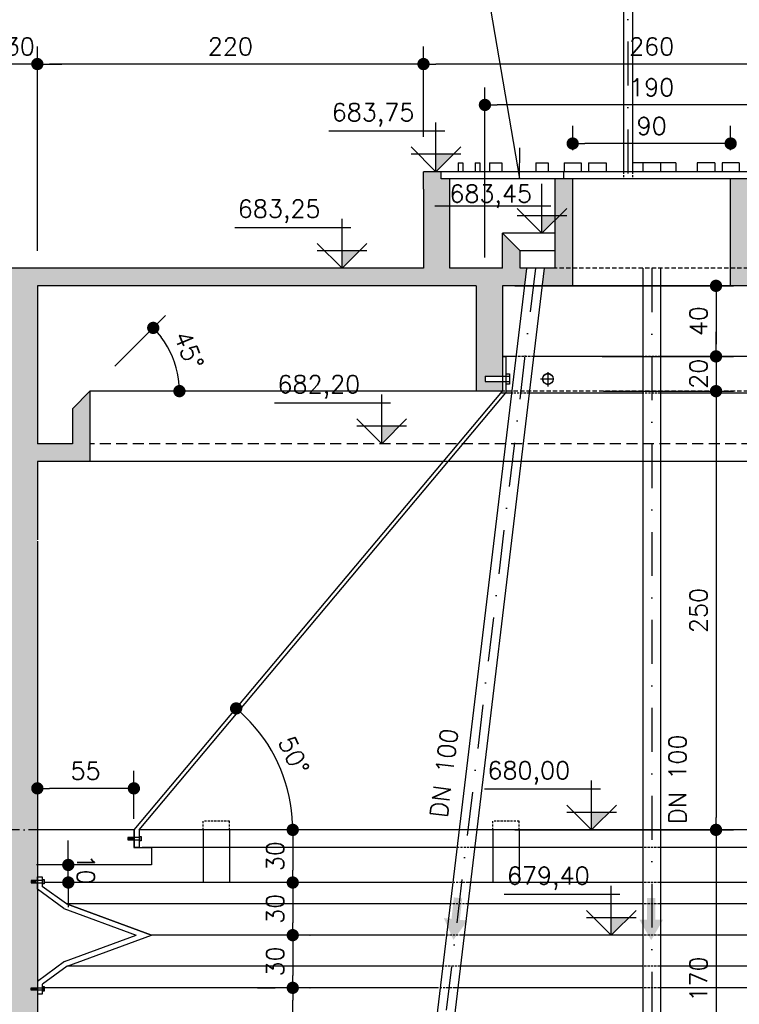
# Model space of a CAD drawing. Extents: x -5331 to -1301, y -1061 to 1809.
# Tile 13 of 25: x -4137 to -3727, y 937 to 1498. Entities that reach past the tile are written whole.
import ezdxf

# ---------------------------------------------------------------- set-up
doc = ezdxf.new("R2010")
doc.units = 0
doc.header["$LTSCALE"] = 10
doc.header["$MEASUREMENT"] = 0
for name, pattern in [('DASHDOT', [1, 0.5, -0.25, 0, -0.25]), ('HIDDEN', [0.375, 0.25, -0.125]), ('HIDDEN2', [0.1875, 0.125, -0.0625])]:
    doc.linetypes.add(name, pattern=pattern)
doc.layers.get('0').update_dxf_attribs({"linetype": 'CONTINUOUS'})
doc.layers.get('DEFPOINTS').update_dxf_attribs({"linetype": 'CONTINUOUS'})
for name, color, linetype in [('ELEVAÇÃO', 2, 'CONTINUOUS'), ('HITA', 150, 'CONTINUOUS'), ('PROJEÇAO', 9, 'HIDDEN')]:
    doc.layers.add(name, color=color, linetype=linetype)
doc.styles.add('ROMANS', font='romans.shx')
doc.dimstyles.new('DIM1', dxfattribs={"dimtxt": 10, "dimasz": 7, "dimexe": 10, "dimexo": 20, "dimgap": 5, "dimtad": 1, "dimdec": 0, "dimzin": 0, "dimdsep": 46, "dimtxsty": 'ROMANS', "dimblk1": 'DOT', "dimblk2": 'DOT', "dimsah": 1, "dimcen": 0, "dimclrd": 9, "dimclre": 9, "dimclrt": 3, "dimadec": 0, "dimazin": 0, "dimtfac": 1e-07, "dimtdec": 0, "dimtix": 1, "dimtmove": 2, "dimatfit": 3, "dimldrblk": 'DOT', "dimfxl": 0, "dimtolj": 1, "dimtzin": 0, "dimlwd": -1, "dimlwe": -1, "dimarcsym": 0})

# ---------------------------------------------------------------- blocks, each defined once
blk = doc.blocks.new('DOT')
at = {"color": 0, "linetype": 'ByBlock'}
blk.add_line((-0.5, 0), (-1, 0), dxfattribs=at)
at = {"color": 0, "linetype": 'ByBlock', "const_width": 0.5}
blk.add_lwpolyline([(-0.25, 0, 1), (0.25, 0, 1)], format="xyb", close=True, dxfattribs=at)
blk = doc.blocks.new('*D7')
at = {"color": 9}
blk.add_arc((-3484.04, 1036.6), 97.49, 134.028, 175.8852, dxfattribs=at)
at = {"layer": 'DEFPOINTS', "color": 0}
for p in [(-3651.34, 1236.6), (-3565.44, 1090.26), (-4099.61, 1036.6), (-3487.95, 1036.6), (-3483.71, 1036.21)]:
    blk.add_point(p, dxfattribs=at)
at = {"color": 9, "xscale": 7, "yscale": 7, "zscale": 7}
for p, rotation in [((-3546.59, 1111.38), 41.97064259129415), ((-3581.53, 1036.6), 267.9426135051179)]:
    blk.add_blockref('DOT', p, dxfattribs=dict(at, rotation=rotation))
at = {"color": 3, "insert": (-3581.42, 1082.11), "char_height": 10, "attachment_point": 5, "rotation": 64.9566, "style": 'ROMANS'}
blk.add_mtext('\\A1;50°', dxfattribs=at)
blk = doc.blocks.new('_DOT')
at = {"color": 0, "linetype": 'ByBlock'}
blk.add_line((-0.5, 0), (-1, 0), dxfattribs=at)
at = {"color": 0, "linetype": 'ByBlock', "const_width": 0.5}
blk.add_lwpolyline([(-0.25, 0, 1), (0.25, 0, 1)], format="xyb", close=True, dxfattribs=at)
blk = doc.blocks.new('*D14')
at = {"color": 9}
for p, q in [((-3804.81, 1286.6), (-3730.75, 1286.6)), ((-3740.75, 1279.6), (-3740.75, 1043.6)), ((-3855.29, 1036.6), (-3730.75, 1036.6))]:
    blk.add_line(p, q, dxfattribs=at)
at = {"layer": 'DEFPOINTS', "color": 0}
for p in [(-3824.81, 1286.6), (-3875.29, 1036.6), (-3740.75, 1036.6)]:
    blk.add_point(p, dxfattribs=at)
at = {"color": 9, "xscale": 7, "yscale": 7, "zscale": 7}
for p, rotation in [((-3740.75, 1286.6), 90), ((-3740.75, 1036.6), 270)]:
    blk.add_blockref('DOT', p, dxfattribs=dict(at, rotation=rotation))
at = {"color": 3, "insert": (-3750.75, 1161.6), "char_height": 10, "attachment_point": 5, "rotation": 90, "style": 'ROMANS'}
blk.add_mtext('\\A1;250', dxfattribs=at)
blk = doc.blocks.new('*D4')
at = {"color": 9}
for p, q in [((-3855.29, 1036.6), (-3730.75, 1036.6)), ((-3740.75, 1029.6), (-3740.75, 873.6)), ((-3855.29, 866.6), (-3730.75, 866.6))]:
    blk.add_line(p, q, dxfattribs=at)
at = {"layer": 'DEFPOINTS', "color": 0}
for p in [(-3875.29, 1036.6), (-3875.29, 866.6), (-3740.75, 866.6)]:
    blk.add_point(p, dxfattribs=at)
at = {"color": 9, "xscale": 7, "yscale": 7, "zscale": 7}
for p, rotation in [((-3740.75, 1036.6), 90), ((-3740.75, 866.6), 270)]:
    blk.add_blockref('DOT', p, dxfattribs=dict(at, rotation=rotation))
at = {"color": 3, "insert": (-3750.75, 951.6), "char_height": 10, "attachment_point": 5, "rotation": 90, "style": 'ROMANS'}
blk.add_mtext('\\A1;170', dxfattribs=at)
blk = doc.blocks.new('*D16')
at = {"color": 9}
for p, q in [((-3970.95, 1006.6), (-3971.89, 1006.6)), ((-3981.89, 999.6), (-3981.89, 983.6)), ((-3970.95, 976.6), (-3971.89, 976.6))]:
    blk.add_line(p, q, dxfattribs=at)
at = {"layer": 'DEFPOINTS', "color": 0}
for p in [(-3990.95, 1006.6), (-3990.95, 976.6), (-3981.89, 976.6)]:
    blk.add_point(p, dxfattribs=at)
at = {"color": 9, "xscale": 7, "yscale": 7, "zscale": 7}
for p, rotation in [((-3981.89, 1006.6), 90), ((-3981.89, 976.6), 270)]:
    blk.add_blockref('DOT', p, dxfattribs=dict(at, rotation=rotation))
at = {"color": 3, "insert": (-3991.89, 991.6), "char_height": 10, "attachment_point": 5, "rotation": 90, "style": 'ROMANS'}
blk.add_mtext('\\A1;30', dxfattribs=at)
blk = doc.blocks.new('*D3')
at = {"color": 9}
for p, q in [((-4001.89, 946.6), (-3991.89, 946.6)), ((-3981.89, 873.6), (-3981.89, 939.6)), ((-4001.89, 866.6), (-3991.89, 866.6))]:
    blk.add_line(p, q, dxfattribs=at)
at = {"layer": 'DEFPOINTS', "color": 0}
for p in [(-3981.89, 946.6), (-3981.89, 946.6), (-3981.89, 866.6)]:
    blk.add_point(p, dxfattribs=at)
at = {"color": 9, "xscale": 7, "yscale": 7, "zscale": 7}
for p, rotation in [((-3981.89, 946.6), 90), ((-3981.89, 866.6), 270)]:
    blk.add_blockref('DOT', p, dxfattribs=dict(at, rotation=rotation))
at = {"color": 3, "insert": (-3991.89, 906.6), "char_height": 10, "attachment_point": 5, "rotation": 90, "style": 'ROMANS'}
blk.add_mtext('\\A1;80', dxfattribs=at)
blk = doc.blocks.new('*D17')
at = {"color": 9}
for p, q in [((-3972.2, 976.6), (-3971.89, 976.6)), ((-3981.89, 969.6), (-3981.89, 953.6)), ((-3972.2, 946.6), (-3971.89, 946.6))]:
    blk.add_line(p, q, dxfattribs=at)
at = {"layer": 'DEFPOINTS', "color": 0}
for p in [(-3992.2, 976.6), (-3992.2, 946.6), (-3981.89, 946.6)]:
    blk.add_point(p, dxfattribs=at)
at = {"color": 9, "xscale": 7, "yscale": 7, "zscale": 7}
for p, rotation in [((-3981.89, 976.6), 90), ((-3981.89, 946.6), 270)]:
    blk.add_blockref('DOT', p, dxfattribs=dict(at, rotation=rotation))
at = {"color": 3, "insert": (-3991.89, 961.6), "char_height": 10, "attachment_point": 5, "rotation": 90, "style": 'ROMANS'}
blk.add_mtext('\\A1;30', dxfattribs=at)
blk = doc.blocks.new('*D18')
at = {"color": 9}
for p, q in [((-4109.8, 1023.62), (-4109.8, 1030.62)), ((-4109.78, 1006.61), (-4109.79, 1016.62)), ((-4097.2, 1016.64), (-4099.79, 1016.64)), ((-4097.19, 1006.63), (-4099.78, 1006.62)), ((-4109.77, 999.61), (-4109.76, 992.61))]:
    blk.add_line(p, q, dxfattribs=at)
at = {"layer": 'DEFPOINTS', "color": 0}
for p in [(-4117.2, 1016.62), (-4109.79, 1016.62), (-4117.19, 1006.6)]:
    blk.add_point(p, dxfattribs=at)
at = {"color": 9, "xscale": 7, "yscale": 7, "zscale": 7}
for p, rotation in [((-4109.79, 1016.62), 270.0686911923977), ((-4109.78, 1006.61), 90.06869119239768)]:
    blk.add_blockref('DOT', p, dxfattribs=dict(at, rotation=rotation))
at = {"color": 3, "insert": (-4099.78, 1014.07), "char_height": 10, "attachment_point": 5, "rotation": 270.0687, "style": 'ROMANS'}
blk.add_mtext('\\A1;10', dxfattribs=at)
blk = doc.blocks.new('*D2')
at = {"color": 9}
for p, q in [((-4072.41, 1042.87), (-4072.41, 1070.25)), ((-4079.41, 1060.25), (-4120.41, 1060.25))]:
    blk.add_line(p, q, dxfattribs=at)
at = {"layer": 'DEFPOINTS', "color": 0}
for p in [(-4127.41, 1060.25), (-4127.41, 1022.87), (-4072.41, 1022.87)]:
    blk.add_point(p, dxfattribs=at)
at = {"color": 9, "xscale": 7, "yscale": 7, "zscale": 7, "rotation": 180}
blk.add_blockref('DOT', (-4127.41, 1060.25), dxfattribs=at)
at = {"color": 9, "xscale": 7, "yscale": 7, "zscale": 7}
blk.add_blockref('DOT', (-4072.41, 1060.25), dxfattribs=at)
at = {"color": 3, "insert": (-4099.91, 1070.25), "char_height": 10, "attachment_point": 5, "style": 'ROMANS'}
blk.add_mtext('\\A1;55', dxfattribs=at)
blk = doc.blocks.new('*D15')
at = {"color": 9}
for p, q in [((-3970.95, 1036.6), (-3971.89, 1036.6)), ((-3981.89, 1029.6), (-3981.89, 1013.6)), ((-3970.95, 1006.6), (-3971.89, 1006.6))]:
    blk.add_line(p, q, dxfattribs=at)
at = {"layer": 'DEFPOINTS', "color": 0}
for p in [(-3990.95, 1036.6), (-3990.95, 1006.6), (-3981.89, 1006.6)]:
    blk.add_point(p, dxfattribs=at)
at = {"color": 9, "xscale": 7, "yscale": 7, "zscale": 7}
for p, rotation in [((-3981.89, 1036.6), 90), ((-3981.89, 1006.6), 270)]:
    blk.add_blockref('DOT', p, dxfattribs=dict(at, rotation=rotation))
at = {"color": 3, "insert": (-3991.89, 1021.6), "char_height": 10, "attachment_point": 5, "rotation": 90, "style": 'ROMANS'}
blk.add_mtext('\\A1;30', dxfattribs=at)
blk = doc.blocks.new('*D57')
at = {"color": 9}
for p, q in [((-4127.41, 1366.6), (-4127.41, 1482.98)), ((-3907.41, 1431.6), (-3907.41, 1482.98)), ((-3914.41, 1472.98), (-4120.41, 1472.98))]:
    blk.add_line(p, q, dxfattribs=at)
at = {"layer": 'DEFPOINTS', "color": 0}
for p in [(-4127.41, 1472.98), (-3907.41, 1411.6), (-4127.41, 1346.6)]:
    blk.add_point(p, dxfattribs=at)
at = {"color": 9, "xscale": 7, "yscale": 7, "zscale": 7, "rotation": 180}
blk.add_blockref('DOT', (-4127.41, 1472.98), dxfattribs=at)
at = {"color": 9, "xscale": 7, "yscale": 7, "zscale": 7}
blk.add_blockref('DOT', (-3907.41, 1472.98), dxfattribs=at)
at = {"color": 3, "insert": (-4017.41, 1482.98), "char_height": 10, "attachment_point": 5, "style": 'ROMANS'}
blk.add_mtext('\\A1;220', dxfattribs=at)
blk = doc.blocks.new('*D12')
at = {"color": 9}
blk.add_line((-4083.27, 1300.75), (-4054.31, 1329.71), dxfattribs=at)
blk.add_arc((-4097.41, 1286.6), 50.96, 7.8766, 37.1234, dxfattribs=at)
at = {"layer": 'DEFPOINTS', "color": 0}
for p in [(-4048.19, 1299.79), (-4097.41, 1286.6), (-4097.41, 1286.6), (-3947.41, 1286.6), (-4107.41, 1276.6)]:
    blk.add_point(p, dxfattribs=at)
at = {"color": 9, "xscale": 7, "yscale": 7, "zscale": 7}
for p, rotation in [((-4061.38, 1322.64), 131.0616926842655), ((-4046.45, 1286.6), 273.9383073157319)]:
    blk.add_blockref('DOT', p, dxfattribs=dict(at, rotation=rotation))
at = {"color": 3, "insert": (-4041.09, 1309.93), "char_height": 10, "attachment_point": 5, "rotation": 292.5, "style": 'ROMANS'}
blk.add_mtext('\\A1;45°', dxfattribs=at)
blk = doc.blocks.new('*D54')
at = {"color": 9}
for p, q in [((-3907.41, 1431.6), (-3907.41, 1482.98)), ((-3647.41, 1431.6), (-3647.41, 1482.98)), ((-3654.41, 1472.98), (-3900.41, 1472.98))]:
    blk.add_line(p, q, dxfattribs=at)
at = {"layer": 'DEFPOINTS', "color": 0}
for p in [(-3907.41, 1472.98), (-3907.41, 1411.6), (-3647.41, 1411.6)]:
    blk.add_point(p, dxfattribs=at)
at = {"color": 9, "xscale": 7, "yscale": 7, "zscale": 7, "rotation": 180}
blk.add_blockref('DOT', (-3907.41, 1472.98), dxfattribs=at)
at = {"color": 9, "xscale": 7, "yscale": 7, "zscale": 7}
blk.add_blockref('DOT', (-3647.41, 1472.98), dxfattribs=at)
at = {"color": 3, "insert": (-3777.41, 1482.98), "char_height": 10, "attachment_point": 5, "style": 'ROMANS'}
blk.add_mtext('\\A1;260', dxfattribs=at)
blk = doc.blocks.new('*D53')
at = {"color": 9}
for p, q in [((-3872.41, 1362.82), (-3872.41, 1459.69)), ((-3682.41, 1362.82), (-3682.41, 1459.69)), ((-3689.41, 1449.69), (-3865.41, 1449.69))]:
    blk.add_line(p, q, dxfattribs=at)
at = {"layer": 'DEFPOINTS', "color": 0}
for p in [(-3872.41, 1449.69), (-3872.41, 1342.82), (-3682.41, 1342.82)]:
    blk.add_point(p, dxfattribs=at)
at = {"color": 9, "xscale": 7, "yscale": 7, "zscale": 7, "rotation": 180}
blk.add_blockref('DOT', (-3872.41, 1449.69), dxfattribs=at)
at = {"color": 9, "xscale": 7, "yscale": 7, "zscale": 7}
blk.add_blockref('DOT', (-3682.41, 1449.69), dxfattribs=at)
at = {"color": 3, "insert": (-3777.41, 1459.69), "char_height": 10, "attachment_point": 5, "style": 'ROMANS'}
blk.add_mtext('\\A1;190', dxfattribs=at)
blk = doc.blocks.new('*D13')
at = {"color": 9}
for p, q in [((-3740.75, 1313.4), (-3740.75, 1320.4)), ((-3794.31, 1306.4), (-3730.75, 1306.4)), ((-3740.75, 1306.4), (-3740.75, 1286.6)), ((-3773.07, 1286.6), (-3730.75, 1286.6)), ((-3740.75, 1279.6), (-3740.75, 1272.6))]:
    blk.add_line(p, q, dxfattribs=at)
at = {"layer": 'DEFPOINTS', "color": 0}
for p in [(-3814.31, 1306.4), (-3793.07, 1286.6), (-3740.75, 1286.6)]:
    blk.add_point(p, dxfattribs=at)
at = {"color": 9, "xscale": 7, "yscale": 7, "zscale": 7}
for p, rotation in [((-3740.75, 1306.4), 270), ((-3740.75, 1286.6), 90)]:
    blk.add_blockref('DOT', p, dxfattribs=dict(at, rotation=rotation))
at = {"color": 3, "insert": (-3750.75, 1296.5), "char_height": 10, "attachment_point": 5, "rotation": 90, "style": 'ROMANS'}
blk.add_mtext('\\A1;20', dxfattribs=at)
blk = doc.blocks.new('*D19')
at = {"color": 9}
for p, q in [((-3855.29, 1346.6), (-3730.75, 1346.6)), ((-3740.75, 1339.6), (-3740.75, 1313.4)), ((-3805.55, 1306.4), (-3730.75, 1306.4))]:
    blk.add_line(p, q, dxfattribs=at)
at = {"layer": 'DEFPOINTS', "color": 0}
for p in [(-3875.29, 1346.6), (-3825.55, 1306.4), (-3740.75, 1306.4)]:
    blk.add_point(p, dxfattribs=at)
at = {"color": 9, "xscale": 7, "yscale": 7, "zscale": 7}
for p, rotation in [((-3740.75, 1346.6), 90), ((-3740.75, 1306.4), 270)]:
    blk.add_blockref('DOT', p, dxfattribs=dict(at, rotation=rotation))
at = {"color": 3, "insert": (-3750.75, 1326.5), "char_height": 10, "attachment_point": 5, "rotation": 90, "style": 'ROMANS'}
blk.add_mtext('\\A1;40', dxfattribs=at)
blk = doc.blocks.new('*D52')
at = {"color": 9}
for p, q in [((-3822.41, 1423.82), (-3822.41, 1437.69)), ((-3732.41, 1423.82), (-3732.41, 1437.69)), ((-3739.41, 1427.69), (-3815.41, 1427.69))]:
    blk.add_line(p, q, dxfattribs=at)
at = {"layer": 'DEFPOINTS', "color": 0}
for p in [(-3822.41, 1427.69), (-3822.41, 1403.82), (-3732.41, 1403.82)]:
    blk.add_point(p, dxfattribs=at)
at = {"color": 9, "xscale": 7, "yscale": 7, "zscale": 7, "rotation": 180}
blk.add_blockref('DOT', (-3822.41, 1427.69), dxfattribs=at)
at = {"color": 9, "xscale": 7, "yscale": 7, "zscale": 7}
blk.add_blockref('DOT', (-3732.41, 1427.69), dxfattribs=at)
at = {"color": 3, "insert": (-3777.41, 1437.69), "char_height": 10, "attachment_point": 5, "style": 'ROMANS'}
blk.add_mtext('\\A1;90', dxfattribs=at)
blk = doc.blocks.new('*D179')
at = {"color": 9}
for p, q in [((-4147.41, 1366.6), (-4147.41, 1482.98)), ((-4127.41, 1366.6), (-4127.41, 1482.98)), ((-4154.41, 1472.98), (-4161.41, 1472.98)), ((-4127.41, 1472.98), (-4147.41, 1472.98)), ((-4120.41, 1472.98), (-4113.41, 1472.98))]:
    blk.add_line(p, q, dxfattribs=at)
at = {"layer": 'DEFPOINTS', "color": 0}
for p in [(-4147.41, 1472.98), (-4147.41, 1346.6), (-4127.41, 1346.6)]:
    blk.add_point(p, dxfattribs=at)
at = {"color": 9, "xscale": 7, "yscale": 7, "zscale": 7}
blk.add_blockref('DOT', (-4147.41, 1472.98), dxfattribs=at)
at = {"color": 9, "xscale": 7, "yscale": 7, "zscale": 7, "rotation": 180}
blk.add_blockref('DOT', (-4127.41, 1472.98), dxfattribs=at)
at = {"color": 3, "insert": (-4137.41, 1482.98), "char_height": 10, "attachment_point": 5, "style": 'ROMANS'}
blk.add_mtext('\\A1;30', dxfattribs=at)
blk = doc.blocks.new('*D184')
at = {"color": 9}
blk.add_arc((-4072.23, 1036.6), 90.34, 4.4407, 45.554, dxfattribs=at)
at = {"layer": 'DEFPOINTS', "color": 0}
for p in [(-3862.41, 1286.6), (-3985.68, 1062.51), (-4072.23, 1036.6), (-4069.41, 1036.6), (-3482.6, 1036.6)]:
    blk.add_point(p, dxfattribs=at)
at = {"color": 9, "xscale": 7, "yscale": 7, "zscale": 7}
for p, rotation in [((-4014.15, 1105.8), 137.7743271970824), ((-3981.89, 1036.6), 272.2203554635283)]:
    blk.add_blockref('DOT', p, dxfattribs=dict(at, rotation=rotation))
at = {"color": 3, "insert": (-3981.29, 1079), "char_height": 10, "attachment_point": 5, "rotation": 294.9973, "style": 'ROMANS'}
blk.add_mtext('\\A1;50°', dxfattribs=at)

msp = doc.modelspace()

# ---------------------------------------------------------------- hatches: boundary and pattern name
h = msp.add_hatch()
h.set_pattern_fill('AR-CONC', color=9, scale=3, style=0)
h.set_pattern_definition([(130, (-7622.223, -3316.469), (-21.517805, -1.882564), [2.25, -24.75]), (185, (-7622.223, -3316.469), (4.16254, 22.565764), [1.8, -19.8]), (79.5486, (-7624.016, -3316.625), (-17.35528, 20.683186), [1.912206, -21.03426]), (133.8158, (-7622.223, -3310.469), (-32.01723, -4.96557), [3.375, -37.125]), (83.3644, (-7624.89, -3310.882), (-28.03988, 29.22354), [2.86831, -31.55139]), (188.8158, (-7622.223, -3310.47), (-28.03986, 29.22356), [2.7, -29.7]), (159, (-7625.223, -3311.969), (-17.90721, -12.078567), [2.25, -24.75]), (214, (-7625.223, -3311.969), (-7.29946, 21.7545), [1.8, -19.8]), (108.5486, (-7626.716, -3312.975), (-25.20668, 9.675915), [1.912206, -21.03426]), (142.5, (-7622.223, -3316.4686), (-0.364796, 9.986816), [0, -19.56, 0, -20.1, 0, -19.875]), (172.5, (-7622.223, -3316.469), (-7.892086, 11.832351), [0, -11.46, 0, -19.11, 0, -7.575]), (212.5, (-7615.533, -3316.469), (-16.014673, -0.676646), [0, -7.5, 0, -23.4, 0, -31.05]), (222.5, (-7612.533, -3316.469), (-17.495585, 3.00315), [0, -9.75, 0, -15.54, 0, -22.05])])
h.paths.add_polyline_path([(-4147.41, 1346.6), (-4127.41, 1346.6), (-4127.41, 1286.6), (-4147.41, 1286.6)], flags=16)
h.paths.add_polyline_path([(-4147.41, 1266.6), (-4147.41, 1286.6), (-4127.41, 1286.6), (-4127.41, 1256.6), (-4107.41, 1256.6), (-4107.41, 1276.6), (-4097.41, 1286.6), (-4097.41, 1246.6), (-4127.41, 1246.6), (-4127.41, 1201.92), (-4127.41, 1036.6), (-4147.41, 1036.6)], flags=17)
h.paths.add_polyline_path([(-4147.41, 1036.6), (-4127.86, 1036.6), (-4127.86, 1036.6), (-4127.86, 1036.6), (-4127.41, 1036.6), (-4127.41, 1007.79), (-4131.01, 1007.79), (-4131.01, 1006.43), (-4127.41, 1006.43), (-4127.41, 1002.77), (-4127.41, 946.65), (-4130.94, 946.64), (-4130.94, 945.28), (-4127.41, 945.29), (-4127.41, 943.18), (-4127.41, 866.6), (-4147.41, 866.6)], flags=17)
h.paths.add_polyline_path([(-4147.41, 866.6), (-4127.41, 866.6), (-4127.41, 831.6), (-4147.41, 831.6)], flags=17)
h.paths.add_polyline_path([(-4147.41, 831.6), (-4127.41, 831.6), (-4127.41, 706.6), (-4147.41, 706.6)], flags=17)
h.paths.add_polyline_path([(-4147.41, 706.6), (-4127.41, 706.6), (-4127.41, 646.6), (-3931.65, 646.6), (-3931.65, 642.32), (-3930.15, 642.32), (-3930.15, 646.6), (-3778.32, 646.6), (-3778.32, 642.32), (-3776.82, 642.32), (-3776.82, 646.6), (-3624.67, 646.6), (-3624.67, 642.32), (-3623.17, 642.32), (-3623.17, 646.6), (-3427.41, 646.6), (-3427.41, 945.55), (-3423.91, 945.56), (-3423.92, 946.91), (-3427.41, 946.9), (-3427.41, 1006.43), (-3424.08, 1006.43), (-3424.08, 1007.79), (-3427.41, 1007.79), (-3427.41, 1246.6), (-3457.41, 1246.6), (-3457.41, 1286.6), (-3447.41, 1276.6), (-3447.41, 1256.6), (-3427.41, 1256.6), (-3427.41, 1346.6), (-3656.74, 1346.6), (-3647.41, 1365.74), (-3647.41, 1356.6), (-3187.41, 1356.6), (-3187.41, 1401.6), (-3187.41, 1411.6), (-3177.41, 1411.6), (-3177.41, 1407.6), (-3172.41, 1407.6), (-3172.41, 1356.6), (-3142.41, 1356.6), (-3142.41, 1376.6), (-3132.41, 1366.6), (-3132.41, 1356.6), (-3128.69, 1356.6), (-3129.89, 1346.6), (-3142.41, 1346.6), (-3142.41, 1295.04), (-3152.33, 1295.04), (-3152.33, 1292.04), (-3142.41, 1292.04), (-3142.41, 1286.6), (-3157.41, 1286.6), (-3157.41, 1346.6), (-3407.41, 1346.6), (-3407.41, 1256.6), (-3387.41, 1256.6), (-3387.41, 1276.6), (-3377.41, 1286.6), (-3377.41, 1246.6), (-3407.41, 1246.6), (-3407.41, 1007.79), (-3411.01, 1007.79), (-3411.01, 1006.43), (-3407.41, 1006.43), (-3407.41, 950.25), (-3407.51, 950.18), (-3407.51, 946.65), (-3410.94, 946.64), (-3410.94, 945.28), (-3407.5, 945.29), (-3407.5, 943.18), (-3407.41, 943.18), (-3407.41, 646.6), (-3211.65, 646.6), (-3211.65, 642.32), (-3210.15, 642.32), (-3210.15, 646.6), (-3058.32, 646.6), (-3058.32, 642.32), (-3056.82, 642.32), (-3056.82, 646.6), (-2945.4, 646.6, 0.132437), (-2937.33, 634.35), (-2940.49, 626.6), (-4147.41, 626.6)])
h.paths.add_polyline_path([(-2891.88, 646.6), (-2707.41, 646.6), (-2707.41, 936.77), (-2687.41, 919.48), (-2687.41, 626.6), (-2940.49, 626.6), (-2937.33, 634.35, 0.538906)])
h.paths.add_polyline_path([(-2707.41, 992.76, 0.208186), (-2687.41, 1019.93), (-2687.41, 919.48), (-2707.41, 936.77), (-2707.41, 945.55), (-2703.97, 945.56), (-2703.98, 946.91), (-2707.41, 946.9)])
h.paths.add_polyline_path([(-2707.41, 1065.88, -0.208186), (-2687.41, 1038.71), (-2687.41, 1019.93, -0.208186), (-2707.41, 992.76), (-2707.41, 1006.43), (-2704.27, 1006.43), (-2704.27, 1007.79), (-2707.41, 1007.79)])
h.paths.add_polyline_path([(-2687.41, 1083.57), (-2687.41, 1038.71, 0.137731), (-2698.33, 1058.79)])
h.paths.add_polyline_path([(-2707.41, 1246.6), (-2737.41, 1246.6), (-2737.41, 1286.6), (-2727.41, 1276.6), (-2727.41, 1256.6), (-2707.41, 1256.6), (-2707.41, 1346.6), (-2800.23, 1346.6), (-2798.08, 1356.6), (-2687.41, 1356.6), (-2687.41, 1083.57), (-2698.33, 1058.79, 0.06849), (-2707.41, 1065.88)])
h.paths.add_polyline_path([(-2927.41, 1367.17), (-2927.41, 1356.6), (-2798.08, 1356.6), (-2800.23, 1346.6), (-2937.15, 1346.6)])
h.paths.add_polyline_path([(-2942.41, 1407.6), (-2937.41, 1407.6), (-2937.41, 1411.6), (-2927.41, 1411.6), (-2927.41, 1401.6), (-2927.41, 1367.17), (-2937.15, 1346.6), (-2957.41, 1346.6), (-2957.41, 1320.46, 0.135637), (-2972.41, 1321.04), (-2972.41, 1346.6), (-2984.94, 1346.6), (-2986.14, 1356.6), (-2982.41, 1356.6), (-2982.41, 1366.6), (-2972.41, 1376.6), (-2972.41, 1356.6), (-2942.41, 1356.6)])
h.paths.add_polyline_path([(-2972.41, 1321.04, -0.135637), (-2957.41, 1320.46), (-2957.41, 1286.6), (-2972.41, 1286.6), (-2972.41, 1292.04), (-2962.49, 1292.04), (-2962.49, 1295.04), (-2972.41, 1295.04)], flags=17)
h.paths.add_polyline_path([(-3012.41, 1407.6), (-3002.41, 1407.6), (-3002.41, 1356.6), (-3012.41, 1356.6)], flags=16)
h.paths.add_polyline_path([(-3012.41, 1356.6), (-3002.41, 1356.6), (-2996.21, 1356.6), (-2995.01, 1346.6), (-3012.41, 1346.6)], flags=16)
h.paths.add_polyline_path([(-3112.41, 1407.6), (-3102.41, 1407.6), (-3102.41, 1356.6), (-3112.41, 1356.6)], flags=16)
h.paths.add_polyline_path([(-3118.61, 1356.6), (-3112.41, 1356.6), (-3102.41, 1356.6), (-3102.41, 1346.6), (-3119.82, 1346.6)], flags=16)
h.paths.add_polyline_path([(-3662.41, 1407.6), (-3657.41, 1407.6), (-3657.41, 1411.6), (-3647.41, 1411.6), (-3647.41, 1401.6), (-3647.41, 1365.74), (-3656.74, 1346.6), (-3677.41, 1346.6), (-3677.41, 1320.46, 0.135637), (-3692.41, 1321.04), (-3692.41, 1346.6), (-3704.94, 1346.6), (-3706.14, 1356.6), (-3702.41, 1356.6), (-3702.41, 1366.6), (-3692.41, 1376.6), (-3692.41, 1356.6), (-3662.41, 1356.6)], flags=17)
h.paths.add_polyline_path([(-3692.41, 1321.04, -0.135637), (-3677.41, 1320.46), (-3677.41, 1286.6), (-3692.41, 1286.6), (-3692.41, 1292.04), (-3682.49, 1292.04), (-3682.49, 1295.04), (-3692.41, 1295.04)], flags=17)
h.paths.add_polyline_path([(-3732.41, 1407.6), (-3722.41, 1407.6), (-3722.41, 1356.6), (-3732.41, 1356.6)], flags=17)
h.paths.add_polyline_path([(-3732.41, 1356.6), (-3722.41, 1356.6), (-3716.21, 1356.6), (-3715.01, 1346.6), (-3732.41, 1346.6)], flags=17)
h.paths.add_polyline_path([(-3832.41, 1407.6), (-3822.41, 1407.6), (-3822.41, 1356.6), (-3832.41, 1356.6)], flags=17)
h.paths.add_polyline_path([(-3877.41, 1346.6), (-4127.41, 1346.6), (-4147.41, 1346.6), (-4147.41, 1356.6), (-3907.41, 1356.6), (-3907.41, 1401.6), (-3907.41, 1411.6), (-3897.41, 1411.6), (-3897.41, 1407.6), (-3892.41, 1407.6), (-3892.41, 1356.6), (-3862.41, 1356.6), (-3862.41, 1376.6), (-3852.41, 1366.6), (-3852.41, 1356.6), (-3848.69, 1356.6), (-3849.89, 1346.6), (-3862.41, 1346.6), (-3862.41, 1295.04), (-3872.33, 1295.04), (-3872.33, 1292.04), (-3862.41, 1292.04), (-3862.41, 1286.6), (-3877.41, 1286.6)], flags=17)
h.paths.add_polyline_path([(-3838.61, 1356.6), (-3832.41, 1356.6), (-3822.41, 1356.6), (-3822.41, 1346.6), (-3839.82, 1346.6)], flags=17)
h.paths.add_polyline_path([(-3294.74, 1341.72), (-3294.74, 1361.48), (-3309.74, 1361.48), (-3309.74, 1341.72)], flags=25)
at = {"linetype": 'Continuous'}
for points in [[(-3891.46, 985.88), (-3895.82, 986.36), (-3890.36, 973.93), (-3882.32, 984.88), (-3886.69, 985.36), (-3885.35, 997.6), (-3890.12, 998.13)], [(-3780.07, 985.49), (-3784.46, 985.49), (-3777.67, 973.73), (-3770.88, 985.49), (-3775.27, 985.49), (-3775.27, 997.81), (-3780.07, 997.81)]]:
    msp.add_hatch(color=1, dxfattribs=at).paths.add_polyline_path(points)
at = {"layer": 'ELEVAÇÃO'}
for points in [[(-3900.32, 1421.75), (-3890.17, 1421.75), (-3900.32, 1411.6)], [(-3839.9, 1386.75), (-3829.76, 1386.75), (-3839.9, 1376.6)], [(-3953.8, 1366.75), (-3943.66, 1366.75), (-3953.8, 1356.6)], [(-3931.2, 1266.75), (-3921.06, 1266.75), (-3931.2, 1256.6)], [(-3811.62, 1046.75), (-3801.47, 1046.75), (-3811.62, 1036.6)], [(-3800.48, 986.75), (-3790.34, 986.75), (-3800.48, 976.6)]]:
    msp.add_hatch(color=256, dxfattribs=at).paths.add_polyline_path(points)

# ---------------------------------------------------------------- linework, layer by layer
at = {"color": 9, "linetype": 'DASHDOT', "ltscale": 5}
for p, q in [((-3790.91, 1686.17), (-3790.91, 1407.6)), ((-3843.65, 1356.59), (-3923.42, 692.87)), ((-3777.41, 1356.6), (-3777.41, 675.37))]:
    msp.add_line(p, q, dxfattribs=at)
at = {"color": 3}
for p, q in [((-3793.41, 1659.7), (-3793.41, 1411.6)), ((-3788.41, 1659.7), (-3788.41, 1411.6)), ((-3887.68, 1416.6), (-3885.09, 1416.6)), ((-3887.68, 1416.6), (-3887.68, 1411.6)), ((-3885.09, 1416.6), (-3885.09, 1411.6)), ((-3877.95, 1416.6), (-3877.95, 1411.6)), ((-3877.95, 1416.6), (-3875.36, 1416.6)), ((-3875.36, 1416.6), (-3875.36, 1411.6)), ((-3869.86, 1416.6), (-3862.78, 1416.6)), ((-3869.86, 1416.6), (-3869.86, 1411.6)), ((-3862.78, 1416.6), (-3862.78, 1411.6)), ((-3843.45, 1416.6), (-3836.38, 1416.6)), ((-3843.45, 1416.6), (-3843.45, 1411.6)), ((-3836.38, 1416.6), (-3836.38, 1411.6)), ((-3827.26, 1416.6), (-3817.6, 1416.6)), ((-3827.26, 1416.6), (-3827.26, 1411.6)), ((-3817.6, 1416.6), (-3817.6, 1411.6)), ((-3781.59, 1416.6), (-3788.41, 1416.6)), ((-3772.41, 1416.6), (-3782.41, 1416.6)), ((-3782.41, 1416.6), (-3782.41, 1411.6)), ((-3763.58, 1416.6), (-3773.24, 1416.6)), ((-3772.41, 1416.6), (-3772.41, 1411.6)), ((-3763.58, 1416.6), (-3763.58, 1411.6)), ((-3727.56, 1416.6), (-3737.22, 1416.6)), ((-3737.22, 1416.6), (-3737.22, 1411.6)), ((-3727.56, 1416.6), (-3727.56, 1411.6)), ((-3832.41, 1376.6), (-3862.41, 1376.6)), ((-3832.41, 1366.6), (-3852.41, 1366.6)), ((-3848.69, 1356.57), (-3917.47, 783.2)), ((-3838.61, 1356.6), (-3907.67, 782.02)), ((-3782.41, 1356.6), (-3782.41, 783.26)), ((-3772.41, 1356.6), (-3772.44, 783.26)), ((-3732.41, 1346.6), (-3822.41, 1346.6)), ((-3862.41, 1306.4), (-3860.41, 1306.4)), ((-3860.41, 1306.4), (-3860.41, 1285.63)), ((-4072.23, 1036.6), (-3862.41, 1286.6)), ((-4069.41, 1036.6), (-3860.41, 1285.63)), ((-4072.41, 1036.6), (-4127.86, 1036.6)), ((-4072.41, 1036.6), (-4072.4, 1026.6)), ((-4072.23, 1036.6), (-4072.23, 1026.77)), ((-4069.41, 1036.6), (-4069.41, 1026.77)), ((-4072.23, 1026.77), (-4069.41, 1026.77)), ((-4072.4, 1026.6), (-4062.4, 1026.6)), ((-4062.4, 1026.6), (-4062.39, 1016.66)), ((-4062.39, 1016.67), (-4127.86, 1016.6)), ((-4127.41, 1009.89), (-4124.58, 1009.89)), ((-4127.41, 1002.77), (-4127.41, 1009.89)), ((-4124.58, 1009.89), (-4124.58, 1004.42)), ((-4110.8, 994.4), (-4124.58, 1004.42)), ((-4112.23, 991.73), (-4127.41, 1002.77)), ((-3892.13, 994.4), (-4110.97, 994.4)), ((-4062.41, 976.6), (-4110.8, 994.4)), ((-4110.8, 994.4), (-4062.41, 976.6)), ((-3782.86, 994.4), (-3882.15, 994.4)), ((-3672.68, 994.4), (-3772.86, 994.4)), ((-4112.23, 991.73), (-4071.1, 976.6)), ((-4111.94, 961.56), (-4071.1, 976.6)), ((-4110.51, 958.89), (-4062.41, 976.6)), ((-4111.94, 961.56), (-4127.41, 950.25)), ((-4110.51, 958.89), (-4124.51, 948.66)), ((-3896.39, 958.89), (-4110.51, 958.89)), ((-3782.86, 958.89), (-3886.41, 958.89)), ((-3668.41, 958.89), (-3772.86, 958.89)), ((-4127.41, 950.25), (-4127.41, 943.18)), ((-4124.5, 943.19), (-4124.51, 948.66)), ((-4127.41, 943.18), (-4124.5, 943.19))]:
    msp.add_line(p, q, dxfattribs=at)
at = {"color": 9}
for p, q in [((-3873.25, 1527.53), (-3852.65, 1407.73)), ((-3852.65, 1407.73), (-3852.52, 1425.3)), ((-3836.56, 1297.5), (-3836.56, 1289.16)), ((-3840.71, 1293.54), (-3833.11, 1293.54))]:
    msp.add_line(p, q, dxfattribs=at)
at = {"color": 4}
for p, q in [((-3813.42, 1416.6), (-3803.42, 1416.6)), ((-3813.42, 1416.6), (-3813.42, 1411.6)), ((-3803.42, 1416.6), (-3803.42, 1411.6)), ((-3751.41, 1416.6), (-3751.41, 1411.6)), ((-3741.41, 1416.6), (-3751.41, 1416.6)), ((-3741.41, 1416.6), (-3741.41, 1411.6))]:
    msp.add_line(p, q, dxfattribs=at)
at = {"color": 5}
for p, q in [((-3647.41, 1411.6), (-3907.41, 1411.6)), ((-3907.41, 1401.6), (-3907.41, 1411.6)), ((-3897.41, 1407.6), (-3897.41, 1411.6)), ((-3827.41, 1407.6), (-3827.41, 1411.6)), ((-3657.41, 1407.6), (-3897.41, 1407.6)), ((-3892.41, 1356.6), (-3892.41, 1407.6)), ((-3832.41, 1356.6), (-3832.41, 1407.6)), ((-3822.41, 1346.6), (-3822.41, 1407.6)), ((-3732.41, 1346.6), (-3732.41, 1407.6)), ((-3907.41, 1401.6), (-3907.41, 1356.6)), ((-3862.41, 1356.6), (-3862.41, 1376.6)), ((-3852.41, 1366.6), (-3862.41, 1376.6)), ((-3852.41, 1356.6), (-3852.41, 1366.6)), ((-3907.41, 1356.6), (-4367.41, 1356.6)), ((-3862.41, 1356.6), (-3892.41, 1356.6)), ((-3832.41, 1356.6), (-3852.41, 1356.6)), ((-3877.41, 1346.6), (-4127.41, 1346.6)), ((-4127.41, 1346.6), (-4127.41, 1256.6)), ((-3877.41, 1346.6), (-3877.41, 1286.6)), ((-3862.41, 1346.6), (-3862.41, 1286.6)), ((-3822.41, 1346.6), (-3862.41, 1346.6)), ((-3692.41, 1346.6), (-3732.41, 1346.6)), ((-3862.41, 1286.6), (-3877.41, 1286.6)), ((-4127.41, 1266.6), (-4127.41, 1256.6)), ((-4127.41, 1246.6), (-4127.41, 1201.92)), ((-4127.41, 1201.06), (-4127.41, 646.6))]:
    msp.add_line(p, q, dxfattribs=at)
at = {"color": 7, "linetype": 'HIDDEN2'}
for p, q in [((-3793.41, 1411.6), (-3793.41, 1407.6)), ((-3788.41, 1411.6), (-3788.41, 1407.6)), ((-3844.64, 1306.43), (-3854.71, 1306.4)), ((-3772.41, 1306.4), (-3782.41, 1306.4)), ((-3847.22, 1285.49), (-3857.29, 1285.49)), ((-3772.41, 1285.49), (-3782.41, 1285.49)), ((-4017.86, 1041.6), (-4032.86, 1041.6)), ((-4032.86, 1036.6), (-4032.86, 1041.6)), ((-4017.86, 1036.6), (-4017.86, 1041.6)), ((-3867.86, 1036.6), (-3867.86, 1041.6)), ((-3852.86, 1041.6), (-3867.86, 1041.6)), ((-3852.86, 1036.6), (-3852.86, 1041.6)), ((-3879.5, 1026.6), (-3889.5, 1026.6)), ((-3772.86, 1026.6), (-3782.86, 1026.6)), ((-3881.98, 1006.6), (-3891.97, 1006.6)), ((-3772.86, 1006.6), (-3782.86, 1006.6)), ((-3885.69, 976.6), (-3895.68, 976.6)), ((-3772.86, 976.6), (-3782.86, 976.6)), ((-3889.41, 946.6), (-3899.39, 946.6)), ((-3772.86, 946.6), (-3782.86, 946.6))]:
    msp.add_line(p, q, dxfattribs=at)
at = {"color": 7, "linetype": 'HIDDEN'}
for p, q in [((-3722.41, 1356.6), (-3832.41, 1356.6)), ((-3692.41, 1286.6), (-3862.41, 1286.6))]:
    msp.add_line(p, q, dxfattribs=at)
at = {"color": 7}
for p, q in [((-3854.71, 1306.4), (-3862.41, 1306.4)), ((-3782.41, 1306.4), (-3844.64, 1306.43)), ((-3710.18, 1306.4), (-3772.41, 1306.4)), ((-3872.33, 1295.04), (-3872.33, 1292.04)), ((-3872.33, 1295.04), (-3860.41, 1295.04)), ((-3872.33, 1292.04), (-3860.41, 1292.04)), ((-3860.41, 1295.04), (-3858.38, 1295.04)), ((-3860.41, 1292.04), (-3858.38, 1292.04)), ((-3877.41, 1286.6), (-4097.41, 1286.6)), ((-3857.29, 1285.49), (-3863.35, 1285.49)), ((-3782.41, 1285.49), (-3847.22, 1285.49)), ((-3707.66, 1285.49), (-3772.41, 1285.49)), ((-3457.41, 1246.6), (-4097.41, 1246.6)), ((-3482.6, 1036.6), (-4069.41, 1036.6)), ((-4032.86, 1036.6), (-4032.86, 1006.6)), ((-4017.86, 1036.6), (-4017.86, 1006.6)), ((-3867.86, 1036.6), (-3867.86, 1006.6)), ((-3852.86, 1036.6), (-3852.86, 1006.6)), ((-4075.61, 1030.97), (-4075.61, 1032.32)), ((-4075.32, 1030.97), (-4075.32, 1032.32)), ((-4075.32, 1030.97), (-4075.32, 1032.32)), ((-4075.04, 1030.97), (-4075.04, 1032.32)), ((-4075.04, 1030.97), (-4075.04, 1032.32)), ((-4074.75, 1030.97), (-4074.75, 1032.32)), ((-4074.75, 1030.97), (-4074.75, 1032.32)), ((-4074.46, 1030.97), (-4074.46, 1032.32)), ((-4074.46, 1030.97), (-4074.46, 1032.32)), ((-4074.17, 1030.97), (-4074.17, 1032.32)), ((-4074.17, 1030.97), (-4074.17, 1032.32)), ((-4073.88, 1030.97), (-4073.88, 1032.32)), ((-4073.88, 1030.97), (-4073.88, 1032.32)), ((-4073.59, 1030.97), (-4073.59, 1032.32)), ((-4073.59, 1030.97), (-4073.59, 1032.32)), ((-4073.3, 1030.97), (-4073.3, 1032.32)), ((-4073.3, 1030.97), (-4073.3, 1032.32)), ((-4073.01, 1030.97), (-4073.01, 1032.32)), ((-3889.5, 1026.6), (-4067.67, 1026.6)), ((-4017.86, 1026.6), (-4032.86, 1026.6)), ((-3782.86, 1026.6), (-3879.5, 1026.6)), ((-3852.86, 1026.6), (-3867.86, 1026.6)), ((-3675.32, 1026.6), (-3772.86, 1026.6)), ((-4130.83, 1006.43), (-4130.83, 1007.79)), ((-4130.54, 1006.43), (-4130.54, 1007.79)), ((-4130.54, 1006.43), (-4130.54, 1007.79)), ((-4130.25, 1006.43), (-4130.25, 1007.79)), ((-4130.25, 1006.43), (-4130.25, 1007.79)), ((-4129.96, 1006.43), (-4129.96, 1007.79)), ((-4129.96, 1006.43), (-4129.96, 1007.79)), ((-4129.67, 1006.43), (-4129.67, 1007.79)), ((-4129.67, 1006.43), (-4129.67, 1007.79)), ((-4129.38, 1006.43), (-4129.38, 1007.79)), ((-4129.38, 1006.43), (-4129.38, 1007.79)), ((-4129.09, 1006.43), (-4129.09, 1007.79)), ((-4129.09, 1006.43), (-4129.09, 1007.79)), ((-4128.8, 1006.43), (-4128.8, 1007.79)), ((-4128.8, 1006.43), (-4128.8, 1007.79)), ((-4128.51, 1006.43), (-4128.51, 1007.79)), ((-4128.51, 1006.43), (-4128.51, 1007.79)), ((-4128.23, 1006.43), (-4128.23, 1007.79)), ((-3891.97, 1006.6), (-4123.46, 1006.6)), ((-4017.86, 1006.6), (-4032.86, 1006.6)), ((-3782.86, 1006.6), (-3881.98, 1006.6)), ((-3852.86, 1006.6), (-3867.86, 1006.6)), ((-3672.84, 1006.6), (-3772.86, 1006.6)), ((-3895.68, 976.6), (-4062.41, 976.6)), ((-3782.86, 976.6), (-3885.69, 976.6)), ((-3669.12, 976.6), (-3772.86, 976.6)), ((-4130.75, 946.64), (-4130.75, 945.28)), ((-4130.47, 946.64), (-4130.46, 945.28)), ((-4130.18, 946.64), (-4130.17, 945.28)), ((-4129.89, 946.64), (-4129.88, 945.28)), ((-4129.6, 946.64), (-4129.6, 945.28)), ((-4129.31, 946.64), (-4129.31, 945.28)), ((-4129.02, 946.64), (-4129.02, 945.29)), ((-4128.73, 946.64), (-4128.73, 945.29)), ((-4128.44, 946.64), (-4128.44, 945.29)), ((-4128.15, 946.64), (-4128.15, 945.29)), ((-3899.39, 946.6), (-4123.39, 946.6)), ((-3782.86, 946.6), (-3889.41, 946.6)), ((-3665.4, 946.6), (-3772.86, 946.6))]:
    msp.add_line(p, q, dxfattribs=at)
at = {"color": 5, "linetype": 'Continuous'}
for p, q in [((-4107.41, 1276.6), (-4097.41, 1286.6)), ((-4107.41, 1276.6), (-4097.41, 1286.6)), ((-4097.41, 1286.6), (-4097.41, 1246.6)), ((-4107.41, 1276.6), (-4107.41, 1256.6)), ((-4107.41, 1256.6), (-4127.41, 1256.6)), ((-4097.41, 1246.6), (-4127.41, 1246.6))]:
    msp.add_line(p, q, dxfattribs=at)
at = {"color": 9, "linetype": 'DASHDOT'}
msp.add_line((-4127.41, 1036.6), (-4304.4, 1036.6), dxfattribs=at)
at = {"color": 3, "linetype": 'HIDDEN2'}
for p, q in [((-3882.15, 994.4), (-3892.13, 994.4)), ((-3772.86, 994.4), (-3782.86, 994.4)), ((-3886.41, 958.89), (-3896.39, 958.89)), ((-3772.86, 958.89), (-3782.86, 958.89))]:
    msp.add_line(p, q, dxfattribs=at)
at = {"color": 7}
msp.add_lwpolyline([(-3860.41, 1296.54), (-3858.38, 1296.54), (-3858.38, 1290.54), (-3860.41, 1290.54)], dxfattribs=at)
for points in [[(-4069.02, 1032.83), (-4068.25, 1032.83), (-4068.25, 1030.37), (-4069.02, 1030.37)], [(-4069.02, 1032.32), (-4075.8, 1032.32), (-4075.8, 1030.97), (-4069.02, 1030.97)], [(-4124.24, 1007.79), (-4131.01, 1007.79), (-4131.01, 1006.43), (-4124.24, 1006.43)], [(-4124.24, 1008.29), (-4123.46, 1008.29), (-4123.46, 1005.84), (-4124.24, 1005.84)], [(-4124.16, 945.3), (-4130.94, 945.28), (-4130.94, 946.64), (-4124.16, 946.65)], [(-4124.16, 944.79), (-4123.39, 944.79), (-4123.39, 947.25), (-4124.17, 947.25)]]:
    msp.add_lwpolyline(points, close=True, dxfattribs=at)
at = {"color": 3}
msp.add_circle((-3836.56, 1293.54), 3, dxfattribs=at)
at = {"color": 3, "linetype": 'Continuous'}
msp.add_arc((-3836.56, 1293.54), 3, 37.6256, 308.2492, dxfattribs=at)
at = {"layer": 'DEFPOINTS', "color": 0, "linetype": 'ByBlock'}
msp.add_point((-4012.41, 1346.6), dxfattribs=at)
at = {"layer": 'ELEVAÇÃO', "color": 3, "linetype": 'Continuous'}
for p, q in [((-3900.32, 1411.6), (-3900.32, 1439.72)), ((-3895.32, 1434.72), (-3961.36, 1434.72)), ((-3900.32, 1411.6), (-3914.46, 1425.75)), ((-3900.32, 1411.6), (-3886.17, 1425.75)), ((-3914.46, 1421.75), (-3886.17, 1421.75)), ((-3839.9, 1376.6), (-3839.9, 1404.72)), ((-3834.9, 1391.97), (-3900.94, 1391.97)), ((-3839.9, 1376.6), (-3854.04, 1390.75)), ((-3854.04, 1386.75), (-3825.76, 1386.75)), ((-3839.9, 1376.6), (-3825.76, 1390.75)), ((-3953.8, 1356.6), (-3953.8, 1384.72)), ((-3948.8, 1379.72), (-4014.85, 1379.72)), ((-3953.8, 1356.6), (-3967.94, 1370.75)), ((-3953.8, 1356.6), (-3939.66, 1370.75)), ((-3967.94, 1366.75), (-3939.66, 1366.75)), ((-3926.2, 1279.72), (-3992.25, 1279.72)), ((-3931.2, 1256.6), (-3931.2, 1284.72)), ((-3931.2, 1256.6), (-3945.34, 1270.75)), ((-3931.2, 1256.6), (-3917.06, 1270.75)), ((-3945.34, 1266.75), (-3917.06, 1266.75)), ((-3811.62, 1036.6), (-3811.62, 1064.72)), ((-3806.62, 1059.72), (-3872.66, 1059.72)), ((-3811.62, 1036.6), (-3825.76, 1050.75)), ((-3811.62, 1036.6), (-3797.47, 1050.75)), ((-3825.76, 1046.75), (-3797.47, 1046.75)), ((-3800.48, 976.6), (-3800.48, 1004.72)), ((-3795.48, 999.72), (-3861.53, 999.72)), ((-3800.48, 976.6), (-3814.62, 990.75)), ((-3800.48, 976.6), (-3786.34, 990.75)), ((-3814.62, 986.75), (-3786.34, 986.75))]:
    msp.add_line(p, q, dxfattribs=at)
at = {"layer": 'HITA', "color": 5}
msp.add_line((-4127.41, 1199.43), (-4127.41, 666.6), dxfattribs=at)
at = {"layer": 'PROJEÇAO', "ltscale": 2.5}
msp.add_line((-3457.41, 1256.6), (-4097.41, 1256.6), dxfattribs=at)

# ---------------------------------------------------------------- texts
at = {"color": 3, "style": 'ROMANS'}
for s, p in [('683,75', (-3959.71, 1440.52)), ('683,45', (-3892.69, 1394.13)), ('683,25', (-4013.19, 1385.52)), ('682,20', (-3990.59, 1285.52)), ('680,00', (-3871.01, 1065.52)), ('679,40', (-3859.87, 1005.52))]:
    msp.add_text(s, height=10, dxfattribs=at).set_placement(p)
for s, rotation, p in [('DN 100', 82.9374, (-3893.86, 1043.04)), ('DN 100 ', 90, (-3757.69, 1039.93))]:
    msp.add_text(s, height=10, rotation=rotation, dxfattribs=at).set_placement(p)

# ---------------------------------------------------------------- dimensions: what is measured, and where the dimension line sits
at = {"color": 2}
dim = msp.add_linear_dim(base=(-4147.41, 1472.98), p1=(-4127.41, 1346.6), p2=(-4147.41, 1346.6), text='30', dimstyle='DIM1', override={"dimclrd": 9, "dimclre": 9, "dimclrt": 3}, dxfattribs=at)
dim.commit()
dim.dimension.update_dxf_attribs({"geometry": '*D179', "text_midpoint": (-4137.41, 1482.98)})
for base, p1, p2, angle, override, picture, middle in [((-4127.41, 1472.98), (-3907.41, 1411.6), (-4127.41, 1346.6), 180, {"dimclrd": 9, "dimclre": 9, "dimclrt": 3}, '*D57', (-4017.41, 1482.98)), ((-3907.41, 1472.98), (-3647.41, 1411.6), (-3907.41, 1411.6), 180, {"dimclrd": 9, "dimclre": 9, "dimclrt": 3}, '*D54', (-3777.41, 1482.98)), ((-3872.41, 1449.69), (-3682.41, 1342.82), (-3872.41, 1342.82), 180, {"dimclrd": 9, "dimclre": 9, "dimclrt": 3}, '*D53', (-3777.41, 1459.69)), ((-3822.41, 1427.69), (-3732.41, 1403.82), (-3822.41, 1403.82), 180, {"dimclrd": 9, "dimclre": 9, "dimclrt": 3}, '*D52', (-3777.41, 1437.69)), ((-3740.75, 1306.4), (-3875.29, 1346.6), (-3825.55, 1306.4), 90, {"dimclrd": 9, "dimclre": 9, "dimclrt": 3}, '*D19', (-3750.75, 1326.5)), ((-3740.75, 1286.6), (-3814.31, 1306.4), (-3793.07, 1286.6), 90, {"dimclrd": 9, "dimclre": 9, "dimclrt": 3}, '*D13', (-3750.75, 1296.5)), ((-3740.75, 1036.6), (-3824.81, 1286.6), (-3875.29, 1036.6), 90, {"dimclrd": 9, "dimclre": 9, "dimclrt": 3}, '*D14', (-3750.75, 1161.6)), ((-4127.41, 1060.25), (-4072.41, 1022.87), (-4127.41, 1022.87), 180, {"dimse2": 1, "dimclrd": 9, "dimclre": 9, "dimclrt": 3}, '*D2', (-4099.91, 1070.25)), ((-3740.75, 866.6), (-3875.29, 1036.6), (-3875.29, 866.6), 90, {"dimclrd": 9, "dimclre": 9, "dimclrt": 3}, '*D4', (-3750.75, 951.6)), ((-3981.89, 946.6), (-3981.89, 866.6), (-3981.89, 946.6), 90, {"dimclrd": 9, "dimclre": 9, "dimclrt": 3}, '*D3', (-3991.89, 906.6))]:
    dim = msp.add_linear_dim(base=base, p1=p1, p2=p2, angle=angle, dimstyle='DIM1', override=override, dxfattribs=at)
    dim.commit()
    dim.dimension.update_dxf_attribs({"geometry": picture, "text_midpoint": middle})
for base, line1, line2, picture, middle in [((-4048.19, 1299.79), ((-3947.41, 1286.6), (-4097.41, 1286.6)), ((-4107.41, 1276.6), (-4097.41, 1286.6)), '*D12', (-4041.09, 1309.93)), ((-3565.44, 1090.26), ((-3483.71, 1036.21), (-3651.34, 1236.6)), ((-4099.61, 1036.6), (-3487.95, 1036.6)), '*D7', (-3581.42, 1082.11))]:
    dim = msp.add_angular_dim_2l(base=base, line1=line1, line2=line2, dimstyle='DIM1', override={"dimclrd": 9, "dimclre": 9, "dimclrt": 3}, dxfattribs=at)
    dim.commit()
    dim.dimension.update_dxf_attribs({"geometry": picture, "text_midpoint": middle})
dim = msp.add_angular_dim_2l(base=(-3985.68, 1062.51), line1=((-3482.6, 1036.6), (-4069.41, 1036.6)), line2=((-4072.23, 1036.6), (-3862.41, 1286.6)), dimstyle='DIM1', dxfattribs=at)
dim.commit()
dim.dimension.update_dxf_attribs({"geometry": '*D184', "text_midpoint": (-3981.29, 1079)})
for p1, p2, distance, picture, middle in [((-3990.95, 1036.6), (-3990.95, 1006.6), 9.06, '*D15', (-3991.89, 1021.6)), ((-3990.95, 1006.6), (-3990.95, 976.6), 9.06, '*D16', (-3991.89, 991.6)), ((-3992.2, 976.6), (-3992.2, 946.6), 10.31, '*D17', (-3991.89, 961.6))]:
    dim = msp.add_aligned_dim(p1=p1, p2=p2, distance=distance, dimstyle='DIM1', override={"dimclrd": 9, "dimclre": 9, "dimclrt": 3}, dxfattribs=at)
    dim.commit()
    dim.dimension.update_dxf_attribs({"geometry": picture, "text_midpoint": middle})
dim = msp.add_linear_dim(base=(-4109.79, 1016.62), p1=(-4117.19, 1006.6), p2=(-4117.2, 1016.62), angle=90.0687, dimstyle='DIM1', override={"dimclrd": 9, "dimclre": 9, "dimclrt": 3}, dxfattribs=at)
dim.commit()
dim.dimension.update_dxf_attribs({"geometry": '*D18', "text_midpoint": (-4099.78, 1014.07), "dimtype": 161})

doc.saveas('drawing.dxf')
